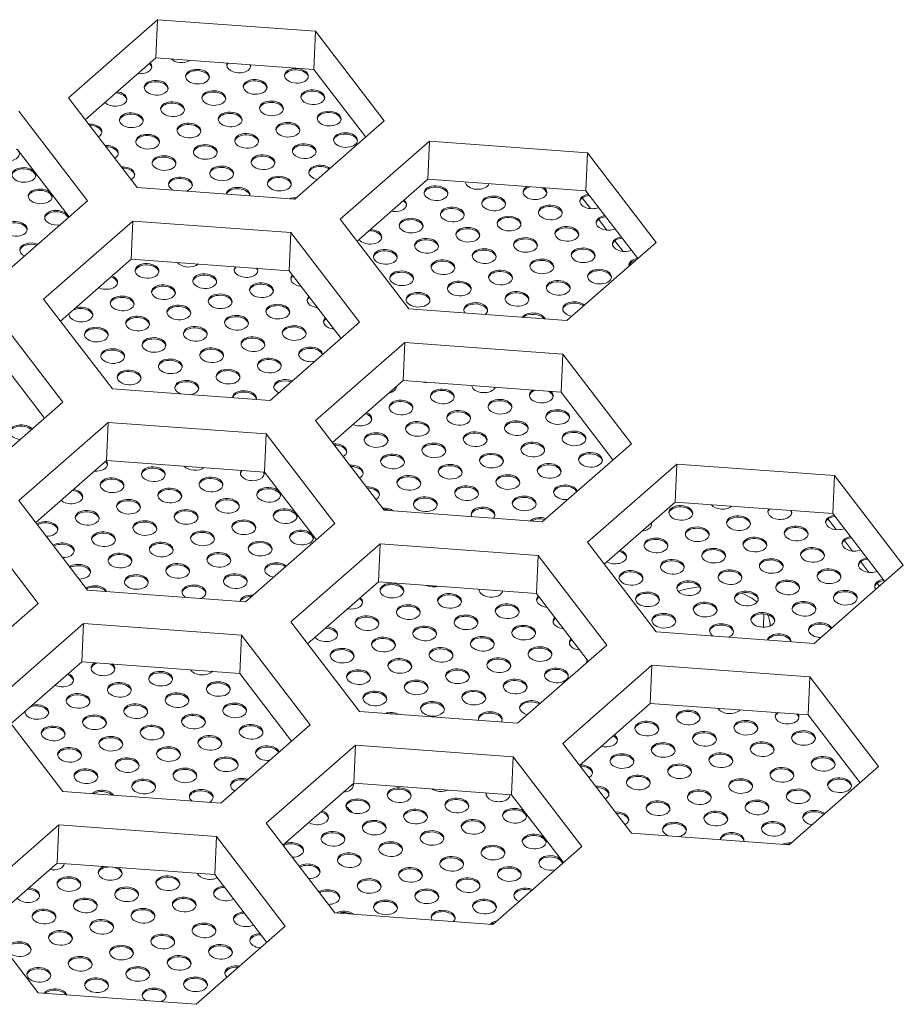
# Model space of a CAD drawing. Header units: millimetres. Extents: x 0 to 841, y 0 to 594.
# Tile 16 of 17: x 603 to 619, y 286 to 304. Entities that reach past the tile are written whole.
import ezdxf

# ---------------------------------------------------------------- set-up
doc = ezdxf.new("R2010")
doc.units = ezdxf.units.MM
for name, color, linetype, lineweight in [('BX三合一钣', 7, 'Continuous', 18), ('Default', 7, 'Continuous', 18), ('E200_R4_POSTB_V4', 7, 'Continuous', 18), ('U30X_____R5.STEP', 7, 'Continuous', 18), ('贴纸', 7, 'Continuous', 18)]:
    doc.layers.add(name, color=color, linetype=linetype, lineweight=lineweight)

# ---------------------------------------------------------------- blocks, each defined once
blk = doc.blocks.new('SE4')
at = {"layer": 'BX三合一钣', "color": 7, "linetype": 'Continuous'}
for p, q in [((55.606, 87.834), (53.98, 86.412)), ((55.576, 87.14), (55.606, 87.834)), ((58.483, 87.623), (55.606, 87.834)), ((58.453, 86.929), (58.483, 87.623)), ((59.734, 85.99), (58.483, 87.623)), ((54.286, 86.012), (55.576, 87.14)), ((55.576, 87.14), (58.453, 86.929)), ((58.453, 86.929), (59.398, 85.696)), ((53.98, 86.412), (55.231, 84.778)), ((54.33, 84.536), (53.079, 86.169)), ((58.108, 84.567), (59.734, 85.99)), ((60.559, 85.622), (58.933, 84.199)), ((60.529, 84.928), (60.559, 85.622)), ((63.436, 85.411), (60.559, 85.622)), ((53.049, 85.476), (53.994, 84.242)), ((63.406, 84.717), (63.436, 85.411)), ((64.687, 83.777), (63.436, 85.411)), ((59.239, 83.8), (60.529, 84.928)), ((60.529, 84.928), (63.406, 84.717)), ((55.231, 84.778), (58.108, 84.567)), ((63.406, 84.717), (64.351, 83.483)), ((52.704, 83.114), (54.33, 84.536)), ((55.155, 84.168), (53.53, 82.746)), ((55.125, 83.474), (55.155, 84.168)), ((58.032, 83.957), (55.155, 84.168)), ((58.933, 84.199), (60.184, 82.566)), ((58.002, 83.263), (58.032, 83.957)), ((59.283, 82.324), (58.032, 83.957)), ((63.061, 82.355), (64.687, 83.777)), ((53.836, 82.346), (55.125, 83.474)), ((55.125, 83.474), (58.002, 83.263)), ((58.002, 83.263), (58.947, 82.03)), ((53.53, 82.746), (54.781, 81.112)), ((53.88, 80.87), (52.629, 82.503)), ((60.184, 82.566), (63.061, 82.355)), ((57.657, 80.901), (59.283, 82.324)), ((60.108, 81.956), (58.483, 80.533)), ((60.078, 81.262), (60.108, 81.956)), ((62.985, 81.745), (60.108, 81.956)), ((52.599, 81.81), (53.544, 80.576)), ((62.955, 81.051), (62.985, 81.745)), ((64.236, 80.111), (62.985, 81.745)), ((58.789, 80.134), (60.078, 81.262)), ((60.078, 81.262), (62.955, 81.051)), ((54.781, 81.112), (57.657, 80.901)), ((62.955, 81.051), (63.9, 79.817)), ((52.254, 79.448), (53.88, 80.87)), ((58.483, 80.533), (59.734, 78.9)), ((54.705, 80.502), (53.079, 79.08)), ((54.675, 79.808), (54.705, 80.502)), ((57.582, 80.291), (54.705, 80.502)), ((57.552, 79.597), (57.582, 80.291)), ((58.833, 78.658), (57.582, 80.291)), ((62.61, 78.689), (64.236, 80.111)), ((53.385, 78.68), (54.675, 79.808)), ((54.675, 79.808), (57.552, 79.597)), ((65.061, 79.743), (63.436, 78.321)), ((65.031, 79.05), (65.061, 79.743)), ((67.938, 79.532), (65.061, 79.743)), ((57.552, 79.597), (58.497, 78.364)), ((67.908, 78.839), (67.938, 79.532)), ((69.189, 77.899), (67.938, 79.532)), ((53.079, 79.08), (54.33, 77.447)), ((59.734, 78.9), (62.61, 78.689)), ((63.742, 77.921), (65.031, 79.05)), ((65.031, 79.05), (67.908, 78.839)), ((53.43, 77.204), (52.179, 78.838)), ((67.908, 78.839), (68.853, 77.605)), ((57.207, 77.236), (58.833, 78.658)), ((59.658, 78.29), (58.032, 76.867)), ((59.628, 77.596), (59.658, 78.29)), ((62.535, 78.079), (59.658, 78.29)), ((63.436, 78.321), (64.687, 76.688)), ((62.505, 77.385), (62.535, 78.079)), ((63.786, 76.445), (62.535, 78.079)), ((67.563, 76.477), (69.189, 77.899)), ((58.338, 76.468), (59.628, 77.596)), ((59.628, 77.596), (62.505, 77.385)), ((54.33, 77.447), (57.207, 77.236)), ((62.505, 77.385), (63.45, 76.151)), ((51.804, 75.782), (53.43, 77.204)), ((54.255, 76.836), (52.629, 75.414)), ((54.224, 76.142), (54.255, 76.836)), ((57.132, 76.625), (54.255, 76.836)), ((58.032, 76.867), (59.283, 75.234)), ((57.101, 75.931), (57.132, 76.625)), ((58.383, 74.992), (57.132, 76.625)), ((64.687, 76.688), (67.563, 76.477)), ((62.16, 75.023), (63.786, 76.445)), ((52.935, 75.014), (54.224, 76.142)), ((54.224, 76.142), (57.101, 75.931)), ((64.611, 76.077), (62.985, 74.655)), ((64.581, 75.384), (64.611, 76.077)), ((67.488, 75.866), (64.611, 76.077)), ((57.101, 75.931), (58.046, 74.698)), ((67.458, 75.173), (67.488, 75.866)), ((68.739, 74.233), (67.488, 75.866)), ((52.629, 75.414), (53.88, 73.781)), ((63.291, 74.255), (64.581, 75.384)), ((64.581, 75.384), (67.458, 75.173)), ((59.283, 75.234), (62.16, 75.023)), ((67.458, 75.173), (68.403, 73.939)), ((56.757, 73.57), (58.383, 74.992)), ((59.208, 74.624), (57.582, 73.201)), ((59.177, 73.93), (59.208, 74.624)), ((62.085, 74.413), (59.208, 74.624)), ((62.985, 74.655), (64.236, 73.022)), ((62.054, 73.719), (62.085, 74.413)), ((63.336, 72.779), (62.085, 74.413)), ((67.113, 72.811), (68.739, 74.233)), ((57.888, 72.802), (59.177, 73.93)), ((59.177, 73.93), (62.054, 73.719)), ((53.88, 73.781), (56.757, 73.57)), ((62.054, 73.719), (62.999, 72.485)), ((53.804, 73.17), (52.178, 71.748)), ((53.774, 72.477), (53.804, 73.17)), ((56.681, 72.959), (53.804, 73.17)), ((57.582, 73.201), (58.833, 71.568)), ((64.236, 73.022), (67.113, 72.811)), ((56.651, 72.266), (56.681, 72.959)), ((57.932, 71.326), (56.681, 72.959)), ((61.71, 71.357), (63.336, 72.779)), ((52.484, 71.348), (53.774, 72.477)), ((53.774, 72.477), (56.651, 72.266)), ((56.651, 72.266), (57.596, 71.032)), ((52.178, 71.748), (53.429, 70.115)), ((58.833, 71.568), (61.71, 71.357)), ((56.306, 69.904), (57.932, 71.326)), ((53.429, 70.115), (56.306, 69.904))]:
    blk.add_line(p, q, dxfattribs=at)
at = {"layer": 'E200_R4_POSTB_V4', "color": 7, "linetype": 'Continuous'}
blk.add_line((66.651, 77.013), (66.641, 76.771), dxfattribs=at)
for centre, major_axis, start_param, end_param in [((65.664, 76.832), (1.099, -0.048), 1.765716, 2.147916), ((65.664, 76.832), (1.099, -0.048), 0.697951, 1.049621), ((65.664, 76.832), (-1.099, 0.048), 3.141593, 3.464385), ((58.174, 73.111), (1.099, -0.048), 0.505031, 0.695148)]:
    blk.add_ellipse(centre, major_axis=major_axis, ratio=0.614502, start_param=start_param, end_param=end_param, dxfattribs=at)
at = {"layer": 'U30X_____R5.STEP', "color": 7, "linetype": 'Continuous'}
for p, q in [((63.489, 84.394), (63.34, 84.589)), ((63.787, 84.004), (63.638, 84.199)), ((64.086, 83.614), (63.937, 83.809)), ((64.252, 83.397), (64.235, 83.419)), ((67.966, 78.548), (67.817, 78.743)), ((68.265, 78.158), (68.116, 78.353)), ((68.563, 77.769), (68.414, 77.963)), ((68.755, 77.519), (68.713, 77.574))]:
    blk.add_line(p, q, dxfattribs=at)
at = {"layer": '贴纸', "color": 7, "linetype": 'Continuous'}
for centre, major_axis, start_param, end_param in [((55.281, 86.985), (-0.217, 0.009), 1.445457, 3.693753), ((55.28, 86.961), (-0.217, 0.009), 3.231504, 3.799075), ((56.033, 87.187), (-0.217, 0.009), 0.594543, 2.450272), ((57.083, 87), (-0.217, 0.009), 0, 3.319612), ((57.083, 87), (-0.217, 0.009), 6.008388, 6.283185), ((57.082, 86.976), (-0.217, 0.009), 5.819077, 6.193274), ((57.082, 86.976), (-0.217, 0.009), 3.231504, 3.508923), ((56.33, 86.773), (-0.217, 0.009), 3.231504, 6.193274), ((58.133, 86.788), (-0.217, 0.009), 3.231504, 6.193274), ((55.578, 86.571), (-0.217, 0.009), 3.231504, 6.193274), ((57.381, 86.586), (-0.217, 0.009), 3.231504, 6.193274), ((54.828, 86.393), (-0.217, 0.009), 0.595919, 4.543291), ((54.827, 86.369), (-0.217, 0.009), 3.231504, 4.651672), ((56.629, 86.384), (-0.217, 0.009), 3.231504, 6.193274), ((58.431, 86.399), (-0.217, 0.009), 3.231504, 6.193274), ((55.877, 86.182), (-0.217, 0.009), 3.231504, 6.193274), ((57.679, 86.196), (-0.217, 0.009), 3.231504, 6.193274), ((55.125, 85.979), (-0.217, 0.009), 3.231504, 6.193274), ((56.927, 85.994), (-0.217, 0.009), 3.231504, 6.193274), ((58.73, 86.009), (-0.217, 0.009), 3.231504, 6.193274), ((54.374, 85.801), (-0.217, 0.009), 2.363394, 4.870212), ((54.373, 85.777), (-0.217, 0.009), 3.231504, 4.78235), ((56.175, 85.792), (-0.217, 0.009), 3.231504, 6.193274), ((57.978, 85.807), (-0.217, 0.009), 3.231504, 6.193274), ((55.424, 85.59), (-0.217, 0.009), 3.231504, 6.193274), ((57.226, 85.604), (-0.217, 0.009), 3.231504, 6.193274), ((59.028, 85.619), (-0.217, 0.009), 3.231504, 6.193274), ((54.673, 85.411), (-0.217, 0.009), 2.363394, 4.870212), ((56.474, 85.402), (-0.217, 0.009), 3.231504, 6.193274), ((58.276, 85.417), (-0.217, 0.009), 3.231504, 6.193274), ((52.87, 85.396), (-0.217, 0.009), 0, 3.855833), ((54.672, 85.387), (-0.217, 0.009), 3.231504, 4.78235), ((57.524, 85.215), (-0.217, 0.009), 3.231504, 6.193274), ((55.722, 85.2), (-0.217, 0.009), 3.231504, 6.193274), ((58.576, 85.051), (-0.217, 0.009), 3.821227, 6.283185), ((58.575, 85.027), (-0.217, 0.009), 3.922096, 6.193274), ((53.168, 84.983), (-0.217, 0.009), 3.231504, 6.193274), ((54.971, 85.021), (-0.217, 0.009), 2.363394, 4.870212), ((54.97, 84.998), (-0.217, 0.009), 3.231504, 4.78235), ((56.772, 85.012), (-0.217, 0.009), 3.231504, 6.193274), ((58.576, 85.051), (-0.217, 0.009), 0, 1.317984), ((56.022, 84.834), (-0.217, 0.009), 0, 0.963515), ((56.022, 84.834), (-0.217, 0.009), 2.0813, 6.283185), ((56.021, 84.81), (-0.217, 0.009), 3.231504, 6.193274), ((57.823, 84.825), (-0.217, 0.009), 3.231504, 6.193274), ((61.429, 84.879), (-0.217, 0.009), 0.089911, 2.969088), ((53.466, 84.593), (-0.217, 0.009), 3.231504, 6.193274), ((57.072, 84.647), (-0.217, 0.009), 3.051682, 6.258618), ((57.071, 84.623), (-0.217, 0.009), 3.231504, 6.078612), ((60.676, 84.652), (-0.217, 0.009), 3.231504, 6.193274), ((62.479, 84.691), (-0.217, 0.009), 0, 3.868918), ((62.479, 84.691), (-0.217, 0.009), 5.459082, 6.283185), ((62.478, 84.667), (-0.217, 0.009), 5.159785, 6.193274), ((62.478, 84.667), (-0.217, 0.009), 3.231504, 4.168215), ((63.512, 84.526), (0.217, -0.009), 1.87725, 5.356355), ((63.511, 84.502), (0.217, -0.009), 1.793204, 3.051682), ((58.122, 84.459), (-0.217, 0.009), 4.675865, 5.307161), ((58.121, 84.435), (-0.217, 0.009), 4.793245, 4.866468), ((59.925, 84.474), (-0.217, 0.009), 1.318081, 3.82113), ((59.924, 84.45), (-0.217, 0.009), 3.231504, 3.922001), ((61.726, 84.465), (-0.217, 0.009), 3.231504, 6.193274), ((53.766, 84.227), (-0.217, 0.009), 3.24553, 6.283185), ((53.765, 84.203), (-0.217, 0.009), 3.388647, 6.193274), ((60.974, 84.263), (-0.217, 0.009), 3.231504, 6.193274), ((62.759, 84.3), (0.217, -0.009), 0.089911, 3.051682), ((53.013, 84.001), (-0.217, 0.009), 3.231504, 6.193274), ((53.766, 84.227), (-0.217, 0.009), 0, 1.893681), ((60.222, 84.06), (-0.217, 0.009), 3.231504, 6.193274), ((62.007, 84.098), (0.217, -0.009), 0.089911, 3.051682), ((63.811, 84.136), (0.217, -0.009), 1.87725, 5.356355), ((63.81, 84.112), (0.217, -0.009), 1.793204, 3.051682), ((59.471, 83.882), (-0.217, 0.009), 0.463452, 4.675758), ((59.47, 83.858), (-0.217, 0.009), 3.231504, 4.793129), ((61.255, 83.895), (0.217, -0.009), 0.089911, 3.051682), ((63.058, 83.91), (0.217, -0.009), 0.089911, 3.051682), ((53.312, 83.635), (-0.217, 0.009), 4.18431, 6.283185), ((53.311, 83.611), (-0.217, 0.009), 4.281976, 6.193274), ((60.504, 83.693), (0.217, -0.009), 0.089911, 3.051682), ((62.306, 83.708), (0.217, -0.009), 0.089911, 3.051682), ((64.109, 83.747), (0.217, -0.009), 1.87725, 5.356355), ((64.108, 83.723), (0.217, -0.009), 1.793204, 3.051682), ((53.312, 83.635), (-0.217, 0.009), 0, 0.9549), ((59.752, 83.491), (0.217, -0.009), 0.089911, 3.051682), ((61.554, 83.506), (0.217, -0.009), 0.089911, 3.051682), ((63.356, 83.52), (0.217, -0.009), 0.089911, 3.051682), ((56.165, 83.463), (-0.217, 0.009), 0.453948, 2.590867), ((60.802, 83.303), (0.217, -0.009), 0.089911, 3.051682), ((62.604, 83.318), (0.217, -0.009), 0.089911, 3.051682), ((64.408, 83.357), (0.217, -0.009), 1.87725, 3.302051), ((64.407, 83.333), (0.217, -0.009), 1.997473, 3.051682), ((55.412, 83.236), (-0.217, 0.009), 3.231504, 6.193274), ((57.216, 83.275), (-0.217, 0.009), 0, 3.442832), ((57.216, 83.275), (-0.217, 0.009), 5.885168, 6.283185), ((57.215, 83.251), (-0.217, 0.009), 5.685699, 6.193274), ((57.215, 83.251), (-0.217, 0.009), 3.231504, 3.642302), ((60.05, 83.101), (0.217, -0.009), 0.089911, 3.051682), ((61.852, 83.116), (0.217, -0.009), 0.089911, 3.051682), ((63.655, 83.131), (0.217, -0.009), 0.089911, 3.051682), ((54.661, 83.058), (-0.217, 0.009), 0.954992, 4.184218), ((54.66, 83.034), (-0.217, 0.009), 3.231504, 4.281882), ((56.463, 83.049), (-0.217, 0.009), 3.231504, 6.193274), ((57.496, 82.884), (0.217, -0.009), 0.089911, 3.051682), ((58.249, 83.11), (0.217, -0.009), 2.625259, 4.608346), ((58.248, 83.086), (0.217, -0.009), 2.529908, 3.051682), ((61.101, 82.914), (0.217, -0.009), 0.089911, 3.051682), ((62.903, 82.928), (0.217, -0.009), 0.089911, 3.051682), ((55.711, 82.847), (-0.217, 0.009), 3.231504, 6.193274), ((60.349, 82.711), (0.217, -0.009), 0.089911, 3.051682), ((62.151, 82.726), (0.217, -0.009), 0.089911, 3.051682), ((54.959, 82.644), (-0.217, 0.009), 3.231504, 6.193274), ((56.744, 82.682), (0.217, -0.009), 0.089911, 3.051682), ((58.547, 82.72), (0.217, -0.009), 2.625259, 4.608346), ((58.546, 82.696), (0.217, -0.009), 2.529908, 3.051682), ((61.4, 82.548), (0.217, -0.009), 0, 3.651728), ((61.399, 82.524), (0.217, -0.009), 0.089911, 3.051682), ((63.202, 82.563), (0.217, -0.009), 0.637441, 4.501769), ((63.201, 82.539), (0.217, -0.009), 0.739568, 3.051682), ((54.208, 82.466), (-0.217, 0.009), 0, 5.191211), ((54.207, 82.442), (-0.217, 0.009), 5.976425, 6.193274), ((54.208, 82.466), (-0.217, 0.009), 6.231185, 6.283185), ((54.207, 82.442), (-0.217, 0.009), 3.231504, 5.44597), ((55.992, 82.479), (0.217, -0.009), 0.089911, 3.051682), ((57.794, 82.494), (0.217, -0.009), 0.089911, 3.051682), ((61.4, 82.548), (0.217, -0.009), 5.676272, 6.283185), ((62.451, 82.36), (0.217, -0.009), 0.250112, 2.794703), ((55.24, 82.277), (0.217, -0.009), 0.089911, 3.051682), ((57.042, 82.292), (0.217, -0.009), 0.089911, 3.051682), ((58.846, 82.331), (0.217, -0.009), 2.625259, 4.608346), ((58.845, 82.307), (0.217, -0.009), 2.529908, 3.051682), ((62.449, 82.336), (0.217, -0.009), 0.444823, 2.599992), ((54.488, 82.075), (0.217, -0.009), 0.089911, 3.051682), ((56.291, 82.09), (0.217, -0.009), 0.089911, 3.051682), ((58.093, 82.105), (0.217, -0.009), 0.089911, 3.051682), ((55.539, 81.887), (0.217, -0.009), 0.089911, 3.051682), ((57.341, 81.902), (0.217, -0.009), 0.089911, 3.051682), ((54.787, 81.685), (0.217, -0.009), 0.089911, 3.051682), ((56.589, 81.7), (0.217, -0.009), 0.089911, 3.051682), ((58.392, 81.739), (0.217, -0.009), 0.037574, 5.101636), ((58.391, 81.715), (0.217, -0.009), 0.191119, 3.051682), ((55.837, 81.498), (0.217, -0.009), 0.089911, 3.051682), ((57.639, 81.513), (0.217, -0.009), 0.089911, 3.051682), ((55.085, 81.295), (0.217, -0.009), 0.089911, 3.051682), ((56.888, 81.31), (0.217, -0.009), 0.089911, 3.051682), ((56.137, 81.132), (0.217, -0.009), 0, 4.185341), ((56.136, 81.108), (0.217, -0.009), 0.089911, 3.051682), ((57.939, 81.147), (0.217, -0.009), 1.002933, 4.136277), ((57.938, 81.123), (0.217, -0.009), 1.100314, 3.051682), ((60.493, 81.364), (0.217, -0.009), 4.506299, 4.821701), ((56.137, 81.132), (0.217, -0.009), 5.14266, 6.283185), ((57.187, 80.945), (0.217, -0.009), 0, 3.141593), ((57.186, 80.921), (0.217, -0.009), 0.089911, 2.977164), ((59.741, 81.162), (0.217, -0.009), 5.101797, 6.283185), ((59.74, 81.138), (0.217, -0.009), 0.089911, 0.190986), ((59.741, 81.162), (0.217, -0.009), 0, 0.037413), ((60.791, 80.95), (0.217, -0.009), 0.089911, 3.051682), ((61.544, 81.176), (0.217, -0.009), 3.25751, 6.070491), ((62.594, 80.989), (0.217, -0.009), 2.371778, 6.283185), ((62.593, 80.965), (0.217, -0.009), 2.096243, 3.051682), ((62.593, 80.965), (0.217, -0.009), 0.089911, 0.948572), ((62.594, 80.989), (0.217, -0.009), 0, 0.673037), ((57.187, 80.945), (0.217, -0.009), 6.171164, 6.283185), ((60.039, 80.748), (0.217, -0.009), 0.089911, 3.051682), ((61.841, 80.763), (0.217, -0.009), 0.089911, 3.051682), ((61.089, 80.56), (0.217, -0.009), 0.089911, 3.051682), ((62.892, 80.575), (0.217, -0.009), 0.089911, 3.051682), ((59.288, 80.57), (0.217, -0.009), 4.136369, 6.283185), ((59.287, 80.546), (0.217, -0.009), 0.089911, 1.100222), ((59.288, 80.57), (0.217, -0.009), 0, 1.002841), ((62.14, 80.373), (0.217, -0.009), 0.089911, 3.051682), ((53.129, 80.323), (0.217, -0.009), 0.51831, 4.6209), ((53.128, 80.299), (0.217, -0.009), 0.62516, 3.051682), ((60.337, 80.358), (0.217, -0.009), 0.089911, 3.051682), ((59.585, 80.156), (0.217, -0.009), 0.089911, 3.051682), ((61.388, 80.171), (0.217, -0.009), 0.089911, 3.051682), ((63.19, 80.186), (0.217, -0.009), 0.089911, 3.051682), ((58.834, 79.978), (0.217, -0.009), 0, 1.728619), ((58.833, 79.954), (0.217, -0.009), 0.089911, 1.640757), ((60.636, 79.968), (0.217, -0.009), 0.089911, 3.051682), ((62.438, 79.983), (0.217, -0.009), 0.089911, 3.051682), ((54.477, 79.722), (0.217, -0.009), 0.089911, 0.625062), ((54.478, 79.746), (0.217, -0.009), 0, 0.518206), ((58.834, 79.978), (0.217, -0.009), 5.504986, 6.283185), ((59.884, 79.766), (0.217, -0.009), 0.089911, 3.051682), ((61.686, 79.781), (0.217, -0.009), 0.089911, 3.051682), ((63.489, 79.796), (0.217, -0.009), 0.089911, 3.051682), ((54.478, 79.746), (0.217, -0.009), 4.621004, 6.283185), ((55.527, 79.534), (0.217, -0.009), 0.089911, 3.051682), ((56.28, 79.761), (0.217, -0.009), 3.641513, 5.686487), ((57.331, 79.573), (0.217, -0.009), 2.785598, 6.283185), ((57.33, 79.549), (0.217, -0.009), 2.5901, 3.051682), ((59.133, 79.588), (0.217, -0.009), 0, 1.728619), ((59.132, 79.564), (0.217, -0.009), 0.089911, 1.640757), ((60.934, 79.579), (0.217, -0.009), 0.089911, 3.051682), ((62.737, 79.594), (0.217, -0.009), 0.089911, 3.051682), ((54.775, 79.332), (0.217, -0.009), 0.089911, 3.051682), ((56.578, 79.347), (0.217, -0.009), 0.089911, 3.051682), ((57.33, 79.549), (0.217, -0.009), 0.089911, 0.454715), ((57.331, 79.573), (0.217, -0.009), 0, 0.259217), ((59.133, 79.588), (0.217, -0.009), 5.504986, 6.283185), ((60.182, 79.377), (0.217, -0.009), 0.089911, 3.051682), ((61.985, 79.391), (0.217, -0.009), 0.089911, 3.051682), ((54.023, 79.13), (0.217, -0.009), 0.089911, 1.475584), ((54.024, 79.154), (0.217, -0.009), 0, 1.36891), ((55.826, 79.145), (0.217, -0.009), 0.089911, 3.051682), ((57.628, 79.159), (0.217, -0.009), 0.089911, 3.051682), ((59.431, 79.198), (0.217, -0.009), 0, 1.728619), ((59.43, 79.174), (0.217, -0.009), 0.089911, 1.640757), ((61.233, 79.189), (0.217, -0.009), 0.089911, 3.051682), ((63.036, 79.228), (0.217, -0.009), 0.220846, 4.918364), ((63.035, 79.204), (0.217, -0.009), 0.349517, 3.051682), ((54.024, 79.154), (0.217, -0.009), 3.7703, 6.283185), ((55.074, 78.942), (0.217, -0.009), 0.089911, 3.051682), ((56.876, 78.957), (0.217, -0.009), 0.089911, 3.051682), ((59.431, 79.198), (0.217, -0.009), 5.504986, 6.283185), ((60.481, 78.987), (0.217, -0.009), 0.089911, 3.051682), ((62.283, 79.002), (0.217, -0.009), 0.089911, 3.051682), ((57.927, 78.77), (0.217, -0.009), 0.089911, 3.051682), ((59.73, 78.808), (0.217, -0.009), 0.706529, 1.728619), ((59.729, 78.785), (0.217, -0.009), 0.995961, 1.640757), ((61.532, 78.823), (0.217, -0.009), 0, 3.517705), ((61.531, 78.799), (0.217, -0.009), 0.089911, 3.051682), ((65.136, 78.829), (0.217, -0.009), 0.089911, 3.051682), ((65.889, 79.055), (0.217, -0.009), 3.630534, 5.697467), ((66.939, 78.868), (0.217, -0.009), 2.775718, 6.283185), ((66.938, 78.844), (0.217, -0.009), 2.579336, 3.051682), ((66.938, 78.844), (0.217, -0.009), 0.089911, 0.465479), ((66.939, 78.868), (0.217, -0.009), 0, 0.269097), ((54.322, 78.74), (0.217, -0.009), 0.089911, 3.051682), ((56.124, 78.755), (0.217, -0.009), 0.089911, 3.051682), ((61.532, 78.823), (0.217, -0.009), 5.810296, 6.283185), ((62.583, 78.636), (0.217, -0.009), 1.121308, 2.668383), ((62.582, 78.612), (0.217, -0.009), 1.220009, 2.460253), ((66.186, 78.642), (0.217, -0.009), 0.089911, 3.051682), ((67.99, 78.68), (0.217, -0.009), 1.87725, 5.356355), ((67.989, 78.656), (0.217, -0.009), 1.793204, 3.051682), ((53.571, 78.562), (0.217, -0.009), 0, 2.461094), ((53.57, 78.538), (0.217, -0.009), 0.089911, 2.372905), ((53.571, 78.562), (0.217, -0.009), 4.772512, 6.283185), ((55.372, 78.553), (0.217, -0.009), 0.089911, 3.051682), ((57.175, 78.567), (0.217, -0.009), 0.089911, 3.051682), ((64.385, 78.651), (0.217, -0.009), 4.918494, 6.283185), ((64.384, 78.627), (0.217, -0.009), 0.089911, 0.349401), ((64.385, 78.651), (0.217, -0.009), 0, 0.220716), ((65.434, 78.439), (0.217, -0.009), 0.089911, 3.051682), ((67.237, 78.454), (0.217, -0.009), 0.089911, 3.051682), ((54.62, 78.35), (0.217, -0.009), 0.089911, 3.051682), ((56.423, 78.365), (0.217, -0.009), 0.089911, 3.051682), ((58.225, 78.38), (0.217, -0.009), 0.089911, 3.051682), ((64.683, 78.237), (0.217, -0.009), 0.089911, 3.051682), ((66.485, 78.252), (0.217, -0.009), 0.089911, 3.051682), ((68.288, 78.291), (0.217, -0.009), 1.87725, 5.356355), ((68.287, 78.267), (0.217, -0.009), 1.793204, 3.051682), ((53.87, 78.172), (0.217, -0.009), 0, 2.461094), ((53.869, 78.148), (0.217, -0.009), 0.089911, 2.372905), ((55.671, 78.163), (0.217, -0.009), 0.089911, 3.051682), ((57.473, 78.178), (0.217, -0.009), 0.089911, 3.051682), ((65.733, 78.05), (0.217, -0.009), 0.089911, 3.051682), ((67.535, 78.064), (0.217, -0.009), 0.089911, 3.051682), ((53.87, 78.172), (0.217, -0.009), 4.772512, 6.283185), ((54.919, 77.961), (0.217, -0.009), 0.089911, 3.051682), ((56.721, 77.975), (0.217, -0.009), 0.089911, 3.051682), ((63.932, 78.059), (0.217, -0.009), 4.017995, 6.283185), ((63.931, 78.035), (0.217, -0.009), 0.089911, 1.219915), ((63.932, 78.059), (0.217, -0.009), 0, 1.121216), ((66.783, 77.862), (0.217, -0.009), 0.089911, 3.051682), ((68.587, 77.901), (0.217, -0.009), 1.87725, 5.356355), ((68.586, 77.877), (0.217, -0.009), 1.793204, 3.051682), ((54.168, 77.782), (0.217, -0.009), 0, 2.461094), ((54.167, 77.758), (0.217, -0.009), 0.089911, 2.372905), ((55.969, 77.773), (0.217, -0.009), 0.089911, 3.051682), ((57.773, 77.812), (0.217, -0.009), 0.647473, 4.491737), ((57.772, 77.788), (0.217, -0.009), 0.749282, 3.051682), ((64.981, 77.847), (0.217, -0.009), 0.089911, 3.051682), ((54.168, 77.782), (0.217, -0.009), 4.772512, 6.283185), ((55.217, 77.571), (0.217, -0.009), 0.089911, 3.051682), ((57.02, 77.586), (0.217, -0.009), 0.089911, 3.051682), ((64.229, 77.645), (0.217, -0.009), 0.089911, 3.051682), ((66.031, 77.66), (0.217, -0.009), 0.089911, 3.051682), ((67.834, 77.675), (0.217, -0.009), 0.089911, 3.051682), ((68.885, 77.511), (0.217, -0.009), 1.87725, 3.601336), ((54.467, 77.393), (0.217, -0.009), 0.285322, 2.461094), ((54.466, 77.369), (0.217, -0.009), 0.48322, 2.372905), ((56.269, 77.407), (0.217, -0.009), 0, 3.97133), ((56.268, 77.383), (0.217, -0.009), 0.089911, 3.051682), ((59.873, 77.413), (0.217, -0.009), 0.089911, 3.051682), ((60.626, 77.639), (0.217, -0.009), 4.147437, 5.180564), ((61.676, 77.452), (0.217, -0.009), 3.141593, 6.193274), ((61.675, 77.428), (0.217, -0.009), 2.95893, 3.051682), ((65.28, 77.458), (0.217, -0.009), 0.089911, 3.051682), ((67.082, 77.472), (0.217, -0.009), 0.089911, 3.051682), ((68.884, 77.487), (0.217, -0.009), 1.793204, 3.051682), ((56.269, 77.407), (0.217, -0.009), 5.35667, 6.283185), ((57.319, 77.22), (0.217, -0.009), 1.499317, 3.038697), ((57.318, 77.196), (0.217, -0.009), 1.613955, 2.857169), ((59.121, 77.211), (0.217, -0.009), 0.089911, 0.749187), ((59.122, 77.235), (0.217, -0.009), 0, 0.647375), ((60.923, 77.226), (0.217, -0.009), 0.089911, 3.051682), ((62.726, 77.264), (0.217, -0.009), 2.625259, 4.608346), ((62.725, 77.24), (0.217, -0.009), 2.529908, 3.051682), ((64.528, 77.255), (0.217, -0.009), 0.089911, 3.051682), ((66.33, 77.27), (0.217, -0.009), 0.089911, 3.051682), ((68.132, 77.285), (0.217, -0.009), 0.089911, 3.051682), ((59.122, 77.235), (0.217, -0.009), 4.491835, 6.283185), ((60.171, 77.023), (0.217, -0.009), 0.089911, 3.051682), ((61.973, 77.038), (0.217, -0.009), 0.089911, 3.051682), ((65.578, 77.068), (0.217, -0.009), 0.089911, 3.051682), ((67.38, 77.083), (0.217, -0.009), 0.089911, 3.051682), ((59.419, 76.821), (0.217, -0.009), 0.089911, 3.051682), ((61.221, 76.836), (0.217, -0.009), 0.089911, 3.051682), ((63.025, 76.875), (0.217, -0.009), 2.625259, 4.608346), ((63.024, 76.851), (0.217, -0.009), 2.529908, 3.051682), ((64.826, 76.866), (0.217, -0.009), 0.089911, 3.051682), ((66.628, 76.88), (0.217, -0.009), 0.089911, 3.051682), ((58.667, 76.619), (0.217, -0.009), 0.089911, 1.613843), ((58.668, 76.643), (0.217, -0.009), 0, 1.499212), ((60.47, 76.634), (0.217, -0.009), 0.089911, 3.051682), ((62.272, 76.649), (0.217, -0.009), 0.089911, 3.051682), ((65.878, 76.702), (0.217, -0.009), 0, 3.956736), ((65.877, 76.678), (0.217, -0.009), 0.089911, 3.051682), ((67.68, 76.717), (0.217, -0.009), 0.375456, 4.763754), ((67.679, 76.693), (0.217, -0.009), 0.490669, 3.051682), ((58.668, 76.643), (0.217, -0.009), 3.639999, 6.283185), ((59.718, 76.431), (0.217, -0.009), 0.089911, 3.051682), ((61.52, 76.446), (0.217, -0.009), 0.089911, 3.051682), ((65.878, 76.702), (0.217, -0.009), 5.371264, 6.283185), ((66.928, 76.515), (0.217, -0.009), 0, 3.029279), ((66.927, 76.491), (0.217, -0.009), 0.197327, 2.847488), ((62.57, 76.259), (0.217, -0.009), 0.089911, 3.051682), ((63.323, 76.485), (0.217, -0.009), 2.625259, 4.608346), ((63.322, 76.461), (0.217, -0.009), 2.517972, 3.051682), ((58.966, 76.229), (0.217, -0.009), 0.089911, 3.051682), ((60.768, 76.244), (0.217, -0.009), 0.089911, 3.051682), ((54.61, 76.021), (0.217, -0.009), 2.326286, 6.283185), ((54.609, 75.997), (0.217, -0.009), 2.031292, 3.051682), ((54.609, 75.997), (0.217, -0.009), 0.089911, 1.013523), ((54.61, 76.021), (0.217, -0.009), 0, 0.718529), ((60.016, 76.042), (0.217, -0.009), 0.089911, 3.051682), ((61.818, 76.057), (0.217, -0.009), 0.089911, 3.051682), ((63.622, 76.095), (0.217, -0.009), 2.625259, 3.083143), ((63.621, 76.071), (0.217, -0.009), 2.529908, 2.822391), ((53.857, 75.795), (0.217, -0.009), 0.089911, 1.109676), ((53.858, 75.819), (0.217, -0.009), 0, 1.012243), ((55.66, 75.81), (0.217, -0.009), 0.089911, 3.051682), ((56.412, 76.036), (0.217, -0.009), 3.508188, 5.819812), ((59.264, 75.839), (0.217, -0.009), 0.089911, 3.051682), ((61.067, 75.854), (0.217, -0.009), 0.089911, 3.051682), ((62.869, 75.869), (0.217, -0.009), 0.089911, 3.051682), ((53.858, 75.819), (0.217, -0.009), 4.126968, 6.283185), ((54.908, 75.608), (0.217, -0.009), 0.089911, 3.051682), ((56.71, 75.622), (0.217, -0.009), 0.089911, 3.051682), ((60.315, 75.652), (0.217, -0.009), 0.089911, 3.051682), ((62.117, 75.667), (0.217, -0.009), 0.089911, 3.051682), ((54.156, 75.405), (0.217, -0.009), 0.089911, 3.051682), ((55.958, 75.42), (0.217, -0.009), 0.089911, 3.051682), ((59.563, 75.45), (0.217, -0.009), 0.089911, 3.051682), ((61.365, 75.465), (0.217, -0.009), 0.089911, 3.051682), ((53.404, 75.203), (0.217, -0.009), 0.089911, 2.206121), ((53.405, 75.227), (0.217, -0.009), 0, 1.991421), ((55.206, 75.218), (0.217, -0.009), 0.089911, 3.051682), ((57.008, 75.233), (0.217, -0.009), 0.089911, 3.051682), ((60.613, 75.262), (0.217, -0.009), 0.089911, 3.051682), ((62.417, 75.301), (0.217, -0.009), 0.770754, 4.368456), ((62.415, 75.277), (0.217, -0.009), 0.869574, 3.051682), ((53.405, 75.227), (0.217, -0.009), 3.141593, 6.283185), ((53.404, 75.203), (0.217, -0.009), 2.933089, 3.051682), ((54.454, 75.016), (0.217, -0.009), 0.089911, 3.051682), ((56.257, 75.03), (0.217, -0.009), 0.089911, 3.051682), ((59.862, 75.084), (0.217, -0.009), 0.884424, 2.160391), ((59.861, 75.06), (0.217, -0.009), 1.335953, 1.708862), ((61.665, 75.099), (0.217, -0.009), 0, 3.3914), ((61.664, 75.075), (0.217, -0.009), 0.089911, 3.051682), ((65.268, 75.104), (0.217, -0.009), 0.089911, 3.051682), ((66.021, 75.331), (0.217, -0.009), 3.497938, 5.830062), ((67.072, 75.143), (0.217, -0.009), 2.648435, 6.283185), ((67.071, 75.119), (0.217, -0.009), 2.437625, 3.051682), ((67.071, 75.119), (0.217, -0.009), 0.089911, 0.60719), ((67.072, 75.143), (0.217, -0.009), 0, 0.39638), ((53.702, 74.813), (0.217, -0.009), 0.089911, 3.051682), ((55.505, 74.828), (0.217, -0.009), 0.089911, 3.051682), ((57.307, 74.843), (0.217, -0.009), 0.089911, 3.051682), ((61.665, 75.099), (0.217, -0.009), 5.9366, 6.283185), ((64.516, 74.902), (0.217, -0.009), 0.089911, 3.051682), ((66.319, 74.917), (0.217, -0.009), 0.089911, 3.051682), ((56.555, 74.641), (0.217, -0.009), 0.089911, 3.051682), ((63.764, 74.7), (0.217, -0.009), 0.089911, 0.869481), ((63.765, 74.724), (0.217, -0.009), 0, 0.77066), ((65.567, 74.715), (0.217, -0.009), 0.089911, 3.051682), ((67.369, 74.73), (0.217, -0.009), 0.089911, 3.051682), ((54.753, 74.626), (0.217, -0.009), 0.089911, 3.051682), ((57.606, 74.477), (0.217, -0.009), 0.233959, 4.905251), ((57.605, 74.453), (0.217, -0.009), 0.361268, 3.051682), ((63.765, 74.724), (0.217, -0.009), 4.36855, 6.283185), ((64.815, 74.513), (0.217, -0.009), 0.089911, 3.051682), ((66.617, 74.527), (0.217, -0.009), 0.089911, 3.051682), ((54.001, 74.424), (0.217, -0.009), 0.089911, 3.051682), ((55.803, 74.438), (0.217, -0.009), 0.089911, 3.051682), ((64.063, 74.31), (0.217, -0.009), 0.089911, 3.051682), ((65.865, 74.325), (0.217, -0.009), 0.089911, 3.051682), ((55.051, 74.236), (0.217, -0.009), 0.089911, 3.051682), ((56.854, 74.251), (0.217, -0.009), 0.089911, 3.051682), ((63.311, 74.108), (0.217, -0.009), 0.089911, 1.640757), ((63.312, 74.132), (0.217, -0.009), 0, 1.639623), ((65.113, 74.123), (0.217, -0.009), 0.089911, 3.051682), ((67.729, 74.26), (-0.217, 0.009), 3.231504, 6.193274), ((54.299, 74.034), (0.217, -0.009), 0.089911, 3.051682), ((56.102, 74.049), (0.217, -0.009), 0.089911, 3.051682), ((63.312, 74.132), (0.217, -0.009), 5.504986, 6.283185), ((64.361, 73.921), (0.217, -0.009), 0.089911, 3.051682), ((66.977, 74.058), (-0.217, 0.009), 3.231504, 6.193274), ((55.35, 73.846), (0.217, -0.009), 0.089911, 3.051682), ((57.153, 73.885), (0.217, -0.009), 1.130786, 4.008424), ((57.152, 73.861), (0.217, -0.009), 1.229656, 3.051682), ((58.955, 73.9), (0.217, -0.009), 4.905379, 6.283185), ((58.954, 73.876), (0.217, -0.009), 0.089911, 0.361153), ((58.955, 73.9), (0.217, -0.009), 0, 0.233832), ((63.611, 73.742), (0.217, -0.009), 0, 1.728619), ((66.225, 73.855), (-0.217, 0.009), 3.231504, 6.193274), ((68.027, 73.87), (-0.217, 0.009), 3.231504, 6.193274), ((54.599, 73.668), (0.217, -0.009), 0.413479, 2.631336), ((54.598, 73.644), (0.217, -0.009), 0.62673, 2.418085), ((56.401, 73.683), (0.217, -0.009), 0, 3.80273), ((56.4, 73.659), (0.217, -0.009), 0.089911, 3.051682), ((60.005, 73.689), (0.217, -0.009), 0.089911, 3.051682), ((60.758, 73.915), (0.217, -0.009), 3.943464, 5.384536), ((61.808, 73.727), (0.217, -0.009), 3.020569, 6.283185), ((61.807, 73.703), (0.217, -0.009), 2.838519, 3.051682), ((61.807, 73.703), (0.217, -0.009), 0.089911, 0.206296), ((61.808, 73.727), (0.217, -0.009), 0, 0.024246), ((63.609, 73.718), (0.217, -0.009), 0.089911, 1.640757), ((63.611, 73.742), (0.217, -0.009), 5.504986, 6.283185), ((65.473, 73.653), (-0.217, 0.009), 3.231504, 6.193274), ((67.275, 73.668), (-0.217, 0.009), 3.231504, 6.193274), ((56.401, 73.683), (0.217, -0.009), 5.525271, 6.283185), ((59.253, 73.486), (0.217, -0.009), 0.089911, 3.051682), ((61.055, 73.501), (0.217, -0.009), 0.089911, 3.051682), ((64.721, 73.451), (-0.217, 0.009), 3.231504, 6.193274), ((66.524, 73.466), (-0.217, 0.009), 3.231504, 6.193274), ((58.501, 73.284), (0.217, -0.009), 0.089911, 1.229561), ((58.502, 73.308), (0.217, -0.009), 0, 1.130694), ((60.303, 73.299), (0.217, -0.009), 0.089911, 3.051682), ((62.106, 73.314), (0.217, -0.009), 0.089911, 3.051682), ((63.97, 73.273), (-0.217, 0.009), 2.363394, 4.870212), ((63.969, 73.249), (-0.217, 0.009), 3.231504, 4.78235), ((65.772, 73.263), (-0.217, 0.009), 3.231504, 6.193274), ((67.575, 73.302), (-0.217, 0.009), 3.762917, 6.283185), ((67.574, 73.278), (-0.217, 0.009), 3.865579, 6.193274), ((58.502, 73.308), (0.217, -0.009), 4.008517, 6.283185), ((59.551, 73.097), (0.217, -0.009), 0.089911, 3.051682), ((61.354, 73.111), (0.217, -0.009), 0.089911, 3.051682), ((65.021, 73.085), (-0.217, 0.009), 1.967333, 6.283185), ((65.02, 73.061), (-0.217, 0.009), 3.231504, 6.193274), ((66.822, 73.076), (-0.217, 0.009), 3.231504, 6.193274), ((67.575, 73.302), (-0.217, 0.009), 0, 1.376293), ((58.799, 72.894), (0.217, -0.009), 0.089911, 3.051682), ((60.602, 72.909), (0.217, -0.009), 0.089911, 3.051682), ((62.465, 72.844), (-0.217, 0.009), 3.231504, 6.193274), ((65.021, 73.085), (-0.217, 0.009), 0, 1.077482), ((66.071, 72.898), (-0.217, 0.009), 3.014503, 6.283185), ((66.07, 72.874), (-0.217, 0.009), 3.231504, 6.133875), ((58.048, 72.692), (0.217, -0.009), 0.089911, 2.372905), ((58.049, 72.716), (0.217, -0.009), 0, 2.270247), ((59.85, 72.707), (0.217, -0.009), 0.089911, 3.051682), ((66.071, 72.898), (-0.217, 0.009), 0, 0.030312), ((67.122, 72.71), (-0.217, 0.009), 4.613268, 5.393656), ((67.121, 72.686), (-0.217, 0.009), 4.725939, 5.054357), ((58.049, 72.716), (0.217, -0.009), 4.772512, 6.283185), ((59.098, 72.505), (0.217, -0.009), 0.089911, 3.051682), ((61.713, 72.642), (-0.217, 0.009), 3.231504, 6.193274), ((53.692, 72.484), (0.217, -0.009), 4.48184, 6.222761), ((53.691, 72.46), (0.217, -0.009), 0.089911, 0.119737), ((58.347, 72.326), (0.217, -0.009), 0, 2.461094), ((58.346, 72.302), (0.217, -0.009), 0.089911, 2.372905), ((60.962, 72.439), (-0.217, 0.009), 3.231504, 6.193274), ((62.765, 72.478), (-0.217, 0.009), 0, 1.986812), ((62.765, 72.478), (-0.217, 0.009), 3.141593, 6.283185), ((62.764, 72.454), (-0.217, 0.009), 3.310712, 6.193274), ((54.742, 72.297), (0.217, -0.009), 2.145653, 6.283185), ((54.741, 72.273), (0.217, -0.009), 1.653972, 3.051682), ((54.741, 72.273), (0.217, -0.009), 0.089911, 1.390843), ((54.742, 72.297), (0.217, -0.009), 0, 0.899162), ((56.545, 72.312), (0.217, -0.009), 3.382321, 5.493011), ((58.347, 72.326), (0.217, -0.009), 4.772512, 6.283185), ((60.21, 72.237), (-0.217, 0.009), 3.231504, 6.193274), ((62.012, 72.252), (-0.217, 0.009), 3.231504, 6.193274), ((53.989, 72.07), (0.217, -0.009), 0.089911, 3.051682), ((55.792, 72.085), (0.217, -0.009), 0.089911, 3.051682), ((59.458, 72.035), (-0.217, 0.009), 3.231504, 6.193274), ((61.26, 72.05), (-0.217, 0.009), 3.231504, 6.193274), ((53.238, 71.868), (0.217, -0.009), 0.089911, 1.625401), ((53.239, 71.892), (0.217, -0.009), 0, 1.509959), ((55.04, 71.883), (0.217, -0.009), 0.089911, 3.051682), ((56.843, 71.922), (0.217, -0.009), 1.740594, 5.493011), ((56.842, 71.898), (0.217, -0.009), 1.653128, 3.051682), ((58.707, 71.857), (-0.217, 0.009), 1.630919, 5.602686), ((58.706, 71.833), (-0.217, 0.009), 3.231504, 5.514498), ((60.508, 71.848), (-0.217, 0.009), 3.231504, 6.193274), ((62.312, 71.886), (-0.217, 0.009), 4.129496, 6.283185), ((62.31, 71.862), (-0.217, 0.009), 4.22681, 6.193274), ((53.239, 71.892), (0.217, -0.009), 3.629252, 6.283185), ((54.288, 71.681), (0.217, -0.009), 0.089911, 3.051682), ((56.09, 71.696), (0.217, -0.009), 0.089911, 3.051682), ((59.756, 71.645), (-0.217, 0.009), 3.231504, 6.193274), ((61.559, 71.66), (-0.217, 0.009), 3.231504, 6.193274), ((62.312, 71.886), (-0.217, 0.009), 0, 1.009715), ((53.536, 71.478), (0.217, -0.009), 0.089911, 3.051682), ((55.338, 71.493), (0.217, -0.009), 0.089911, 3.051682), ((57.203, 71.452), (-0.217, 0.009), 4.882187, 6.283185), ((57.202, 71.428), (-0.217, 0.009), 4.794721, 6.193274), ((59.005, 71.467), (-0.217, 0.009), 3.815085, 5.512915), ((59.004, 71.443), (-0.217, 0.009), 4.090795, 5.237205), ((60.808, 71.482), (-0.217, 0.009), 2.641725, 6.283185), ((60.807, 71.458), (-0.217, 0.009), 3.231504, 6.193274), ((54.586, 71.291), (0.217, -0.009), 0.089911, 3.051682), ((56.45, 71.226), (-0.217, 0.009), 3.231504, 6.193274), ((57.203, 71.452), (-0.217, 0.009), 0, 2.351419), ((60.808, 71.482), (-0.217, 0.009), 0, 0.403091), ((61.858, 71.294), (-0.217, 0.009), 5.08989, 5.836633), ((61.857, 71.27), (-0.217, 0.009), 5.28447, 5.631821), ((53.835, 71.089), (0.217, -0.009), 0.089911, 3.051682), ((57.502, 71.062), (-0.217, 0.009), 4.882187, 6.283185), ((53.083, 70.887), (0.217, -0.009), 0.089911, 3.051682), ((55.698, 71.024), (-0.217, 0.009), 3.231504, 6.193274), ((57.502, 71.062), (-0.217, 0.009), 0, 1.496333), ((57.5, 71.038), (-0.217, 0.009), 4.794721, 6.193274), ((54.946, 70.821), (-0.217, 0.009), 3.231504, 6.193274), ((56.749, 70.836), (-0.217, 0.009), 3.231504, 6.193274), ((54.194, 70.619), (-0.217, 0.009), 3.231504, 6.193274), ((55.997, 70.634), (-0.217, 0.009), 3.231504, 6.193274), ((53.442, 70.417), (-0.217, 0.009), 3.231504, 6.193274), ((55.245, 70.432), (-0.217, 0.009), 3.231504, 6.193274), ((57.048, 70.47), (-0.217, 0.009), 0, 0.644681), ((57.048, 70.47), (-0.217, 0.009), 4.494529, 6.283185), ((57.047, 70.446), (-0.217, 0.009), 4.600436, 6.193274), ((54.493, 70.229), (-0.217, 0.009), 3.231504, 6.193274), ((56.295, 70.244), (-0.217, 0.009), 3.231504, 6.193274), ((53.742, 70.051), (-0.217, 0.009), 3.401169, 5.926831), ((53.741, 70.027), (-0.217, 0.009), 3.596699, 5.731302), ((55.544, 70.066), (-0.217, 0.009), 2.175885, 6.283185), ((55.543, 70.042), (-0.217, 0.009), 3.231504, 6.193274), ((55.544, 70.066), (-0.217, 0.009), 0, 0.868931)]:
    blk.add_ellipse(centre, major_axis=major_axis, ratio=0.614502, start_param=start_param, end_param=end_param, dxfattribs=at)
for centre, major_axis in [((56.331, 86.797), (-0.217, 0.009)), ((58.134, 86.812), (-0.217, 0.009)), ((55.579, 86.595), (-0.217, 0.009)), ((57.382, 86.61), (-0.217, 0.009)), ((56.63, 86.408), (-0.217, 0.009)), ((58.432, 86.423), (-0.217, 0.009)), ((55.878, 86.205), (-0.217, 0.009)), ((57.68, 86.22), (-0.217, 0.009)), ((55.126, 86.003), (-0.217, 0.009)), ((56.928, 86.018), (-0.217, 0.009)), ((58.731, 86.033), (-0.217, 0.009)), ((56.176, 85.816), (-0.217, 0.009)), ((57.979, 85.831), (-0.217, 0.009)), ((55.425, 85.613), (-0.217, 0.009)), ((57.227, 85.628), (-0.217, 0.009)), ((59.029, 85.643), (-0.217, 0.009)), ((56.475, 85.426), (-0.217, 0.009)), ((58.277, 85.441), (-0.217, 0.009)), ((55.723, 85.224), (-0.217, 0.009)), ((57.525, 85.239), (-0.217, 0.009)), ((56.773, 85.036), (-0.217, 0.009)), ((53.169, 85.007), (-0.217, 0.009)), ((57.824, 84.849), (-0.217, 0.009)), ((60.677, 84.676), (-0.217, 0.009)), ((53.467, 84.617), (-0.217, 0.009)), ((61.727, 84.489), (-0.217, 0.009)), ((62.76, 84.324), (0.217, -0.009)), ((60.975, 84.287), (-0.217, 0.009)), ((53.014, 84.025), (-0.217, 0.009)), ((60.223, 84.084), (-0.217, 0.009)), ((62.008, 84.121), (0.217, -0.009)), ((61.256, 83.919), (0.217, -0.009)), ((63.059, 83.934), (0.217, -0.009)), ((60.505, 83.717), (0.217, -0.009)), ((62.307, 83.732), (0.217, -0.009)), ((59.753, 83.515), (0.217, -0.009)), ((61.555, 83.53), (0.217, -0.009)), ((63.357, 83.544), (0.217, -0.009)), ((55.413, 83.26), (-0.217, 0.009)), ((60.803, 83.327), (0.217, -0.009)), ((62.605, 83.342), (0.217, -0.009)), ((56.464, 83.073), (-0.217, 0.009)), ((60.051, 83.125), (0.217, -0.009)), ((61.853, 83.14), (0.217, -0.009)), ((63.656, 83.155), (0.217, -0.009)), ((57.497, 82.908), (0.217, -0.009)), ((61.102, 82.938), (0.217, -0.009)), ((62.904, 82.952), (0.217, -0.009)), ((55.712, 82.871), (-0.217, 0.009)), ((56.745, 82.706), (0.217, -0.009)), ((60.35, 82.735), (0.217, -0.009)), ((62.152, 82.75), (0.217, -0.009)), ((54.96, 82.668), (-0.217, 0.009)), ((55.993, 82.503), (0.217, -0.009)), ((57.795, 82.518), (0.217, -0.009)), ((55.241, 82.301), (0.217, -0.009)), ((57.043, 82.316), (0.217, -0.009)), ((54.489, 82.099), (0.217, -0.009)), ((56.292, 82.114), (0.217, -0.009)), ((58.094, 82.128), (0.217, -0.009)), ((55.54, 81.911), (0.217, -0.009)), ((57.342, 81.926), (0.217, -0.009)), ((54.788, 81.709), (0.217, -0.009)), ((56.59, 81.724), (0.217, -0.009)), ((55.838, 81.522), (0.217, -0.009)), ((57.64, 81.536), (0.217, -0.009)), ((55.086, 81.319), (0.217, -0.009)), ((56.889, 81.334), (0.217, -0.009)), ((60.792, 80.974), (0.217, -0.009)), ((60.04, 80.772), (0.217, -0.009)), ((61.842, 80.787), (0.217, -0.009)), ((61.09, 80.584), (0.217, -0.009)), ((62.893, 80.599), (0.217, -0.009)), ((60.338, 80.382), (0.217, -0.009)), ((62.141, 80.397), (0.217, -0.009)), ((61.389, 80.195), (0.217, -0.009)), ((63.191, 80.21), (0.217, -0.009)), ((59.586, 80.18), (0.217, -0.009)), ((60.637, 79.992), (0.217, -0.009)), ((62.439, 80.007), (0.217, -0.009)), ((59.885, 79.79), (0.217, -0.009)), ((61.687, 79.805), (0.217, -0.009)), ((63.49, 79.82), (0.217, -0.009)), ((55.528, 79.558), (0.217, -0.009)), ((60.935, 79.603), (0.217, -0.009)), ((62.738, 79.618), (0.217, -0.009)), ((54.776, 79.356), (0.217, -0.009)), ((56.579, 79.371), (0.217, -0.009)), ((60.183, 79.4), (0.217, -0.009)), ((61.986, 79.415), (0.217, -0.009)), ((55.827, 79.169), (0.217, -0.009)), ((57.629, 79.183), (0.217, -0.009)), ((61.234, 79.213), (0.217, -0.009)), ((55.075, 78.966), (0.217, -0.009)), ((56.877, 78.981), (0.217, -0.009)), ((60.482, 79.011), (0.217, -0.009)), ((62.284, 79.026), (0.217, -0.009)), ((54.323, 78.764), (0.217, -0.009)), ((56.125, 78.779), (0.217, -0.009)), ((57.928, 78.794), (0.217, -0.009)), ((65.137, 78.853), (0.217, -0.009)), ((55.373, 78.577), (0.217, -0.009)), ((57.176, 78.591), (0.217, -0.009)), ((66.187, 78.666), (0.217, -0.009)), ((58.226, 78.404), (0.217, -0.009)), ((65.436, 78.463), (0.217, -0.009)), ((67.238, 78.478), (0.217, -0.009)), ((54.621, 78.374), (0.217, -0.009)), ((56.424, 78.389), (0.217, -0.009)), ((64.684, 78.261), (0.217, -0.009)), ((66.486, 78.276), (0.217, -0.009)), ((55.672, 78.187), (0.217, -0.009)), ((57.474, 78.202), (0.217, -0.009)), ((65.734, 78.074), (0.217, -0.009)), ((67.536, 78.088), (0.217, -0.009)), ((54.92, 77.985), (0.217, -0.009)), ((56.722, 77.999), (0.217, -0.009)), ((64.982, 77.871), (0.217, -0.009)), ((66.784, 77.886), (0.217, -0.009)), ((55.97, 77.797), (0.217, -0.009)), ((66.033, 77.684), (0.217, -0.009)), ((67.835, 77.699), (0.217, -0.009)), ((55.218, 77.595), (0.217, -0.009)), ((57.021, 77.61), (0.217, -0.009)), ((64.23, 77.669), (0.217, -0.009)), ((59.874, 77.437), (0.217, -0.009)), ((65.281, 77.482), (0.217, -0.009)), ((67.083, 77.496), (0.217, -0.009)), ((60.924, 77.25), (0.217, -0.009)), ((64.529, 77.279), (0.217, -0.009)), ((66.331, 77.294), (0.217, -0.009)), ((68.133, 77.309), (0.217, -0.009)), ((60.172, 77.047), (0.217, -0.009)), ((61.974, 77.062), (0.217, -0.009)), ((65.579, 77.092), (0.217, -0.009)), ((67.381, 77.107), (0.217, -0.009)), ((59.42, 76.845), (0.217, -0.009)), ((61.223, 76.86), (0.217, -0.009)), ((64.827, 76.89), (0.217, -0.009)), ((66.63, 76.904), (0.217, -0.009)), ((60.471, 76.658), (0.217, -0.009)), ((62.273, 76.672), (0.217, -0.009)), ((59.719, 76.455), (0.217, -0.009)), ((61.521, 76.47), (0.217, -0.009)), ((58.967, 76.253), (0.217, -0.009)), ((60.769, 76.268), (0.217, -0.009)), ((62.571, 76.283), (0.217, -0.009)), ((60.017, 76.066), (0.217, -0.009)), ((61.82, 76.08), (0.217, -0.009)), ((62.87, 75.893), (0.217, -0.009)), ((55.661, 75.834), (0.217, -0.009)), ((59.265, 75.863), (0.217, -0.009)), ((61.068, 75.878), (0.217, -0.009)), ((54.909, 75.631), (0.217, -0.009)), ((56.711, 75.646), (0.217, -0.009)), ((60.316, 75.676), (0.217, -0.009)), ((62.118, 75.691), (0.217, -0.009)), ((54.157, 75.429), (0.217, -0.009)), ((55.959, 75.444), (0.217, -0.009)), ((59.564, 75.474), (0.217, -0.009)), ((61.366, 75.489), (0.217, -0.009)), ((55.207, 75.242), (0.217, -0.009)), ((57.009, 75.257), (0.217, -0.009)), ((60.614, 75.286), (0.217, -0.009)), ((54.455, 75.04), (0.217, -0.009)), ((56.258, 75.054), (0.217, -0.009)), ((65.269, 75.128), (0.217, -0.009)), ((53.703, 74.837), (0.217, -0.009)), ((55.506, 74.852), (0.217, -0.009)), ((57.308, 74.867), (0.217, -0.009)), ((64.517, 74.926), (0.217, -0.009)), ((66.32, 74.941), (0.217, -0.009)), ((54.754, 74.65), (0.217, -0.009)), ((56.556, 74.665), (0.217, -0.009)), ((65.568, 74.739), (0.217, -0.009)), ((67.37, 74.754), (0.217, -0.009)), ((55.804, 74.462), (0.217, -0.009)), ((64.816, 74.536), (0.217, -0.009)), ((66.618, 74.551), (0.217, -0.009)), ((54.002, 74.448), (0.217, -0.009)), ((56.855, 74.275), (0.217, -0.009)), ((64.064, 74.334), (0.217, -0.009)), ((65.866, 74.349), (0.217, -0.009)), ((67.73, 74.284), (-0.217, 0.009)), ((55.052, 74.26), (0.217, -0.009)), ((65.114, 74.147), (0.217, -0.009)), ((54.3, 74.058), (0.217, -0.009)), ((56.103, 74.073), (0.217, -0.009)), ((64.362, 73.944), (0.217, -0.009)), ((66.978, 74.082), (-0.217, 0.009)), ((55.351, 73.87), (0.217, -0.009)), ((66.226, 73.879), (-0.217, 0.009)), ((68.028, 73.894), (-0.217, 0.009)), ((60.006, 73.713), (0.217, -0.009)), ((65.474, 73.677), (-0.217, 0.009)), ((67.276, 73.692), (-0.217, 0.009)), ((59.254, 73.51), (0.217, -0.009)), ((61.056, 73.525), (0.217, -0.009)), ((64.722, 73.475), (-0.217, 0.009)), ((66.525, 73.49), (-0.217, 0.009)), ((60.304, 73.323), (0.217, -0.009)), ((62.107, 73.338), (0.217, -0.009)), ((65.773, 73.287), (-0.217, 0.009)), ((59.552, 73.121), (0.217, -0.009)), ((61.355, 73.135), (0.217, -0.009)), ((66.823, 73.1), (-0.217, 0.009)), ((58.801, 72.918), (0.217, -0.009)), ((60.603, 72.933), (0.217, -0.009)), ((62.466, 72.868), (-0.217, 0.009)), ((59.851, 72.731), (0.217, -0.009)), ((61.715, 72.666), (-0.217, 0.009)), ((59.099, 72.529), (0.217, -0.009)), ((60.963, 72.463), (-0.217, 0.009)), ((60.211, 72.261), (-0.217, 0.009)), ((62.013, 72.276), (-0.217, 0.009)), ((53.99, 72.094), (0.217, -0.009)), ((55.793, 72.109), (0.217, -0.009)), ((59.459, 72.059), (-0.217, 0.009)), ((61.261, 72.074), (-0.217, 0.009)), ((55.041, 71.907), (0.217, -0.009)), ((60.509, 71.871), (-0.217, 0.009)), ((54.289, 71.705), (0.217, -0.009)), ((56.091, 71.72), (0.217, -0.009)), ((59.757, 71.669), (-0.217, 0.009)), ((61.56, 71.684), (-0.217, 0.009)), ((53.537, 71.502), (0.217, -0.009)), ((55.339, 71.517), (0.217, -0.009)), ((54.587, 71.315), (0.217, -0.009)), ((56.451, 71.25), (-0.217, 0.009)), ((53.836, 71.113), (0.217, -0.009)), ((55.699, 71.048), (-0.217, 0.009)), ((53.084, 70.91), (0.217, -0.009)), ((54.947, 70.845), (-0.217, 0.009)), ((56.75, 70.86), (-0.217, 0.009)), ((54.195, 70.643), (-0.217, 0.009)), ((55.998, 70.658), (-0.217, 0.009)), ((53.443, 70.441), (-0.217, 0.009)), ((55.246, 70.456), (-0.217, 0.009)), ((54.494, 70.253), (-0.217, 0.009)), ((56.296, 70.268), (-0.217, 0.009))]:
    blk.add_ellipse(centre, major_axis=major_axis, ratio=0.614502, dxfattribs=at)

msp = doc.modelspace()

# ---------------------------------------------------------------- block references
at = {"layer": 'Default', "color": 7}
msp.add_blockref('SE4', (549.768, 216.26), dxfattribs=at)

doc.saveas('drawing.dxf')
